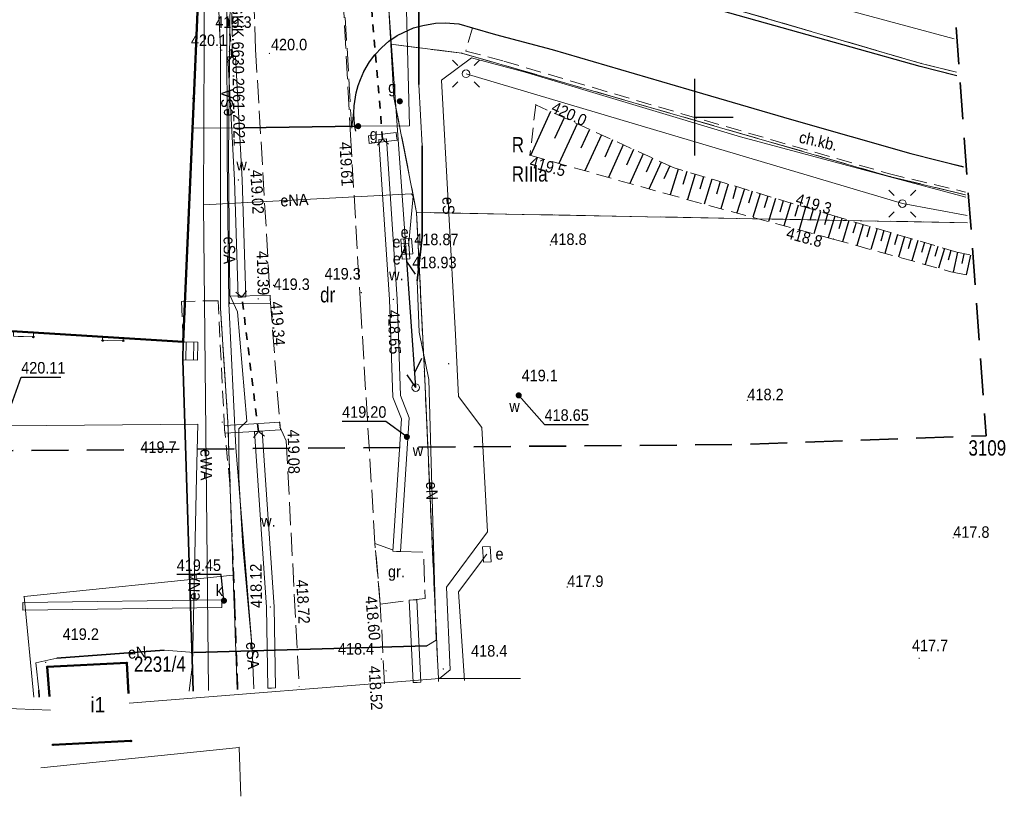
# Model space of a CAD drawing. Header units: metres. Extents: x 7417884 to 7418420, y 5565806 to 5566270.
# Tile 18 of 43: x 7418356 to 7418420, y 5565806 to 5565856. Entities that reach past the tile are written whole.
import ezdxf
from ezdxf.enums import TextEntityAlignment as Align

# ---------------------------------------------------------------- set-up
doc = ezdxf.new("R2010")
doc.units = ezdxf.units.M
for name, pattern in [('1.0_0.5', [1.5, 1, -0.5]), ('1.5_0.5', [2, 1.5, -0.5]), ('2', [0.9, 0.6, -0.3]), ('219-500', [0]), ('egkk-500', [0]), ('otkz_500', [1, 0.5, -0.5]), ('sutp_500', [0])]:
    doc.linetypes.add(name, pattern=pattern)
for name, color, linetype in [('000 Inne (niezydentyfikowane)', 7, 'Continuous'), ('203-punkt graniczny', 7, 'Continuous'), ('209-oznaczenie konturu klasyfikacyjnego', 7, 'Continuous'), ('210-oznaczenie konturu użytku gruntowego', 7, 'Continuous'), ('211-numer działki ewidencyjnej', 7, 'Continuous'), ('217-kontur klasyfikacyjny', 7, 'Continuous'), ('218-kontur użytku gruntowego', 7, 'Continuous'), ('219-działka ewidencyjna', 7, 'Continuous'), ('312-budynek ewidencyjny', 7, 'Continuous'), ('312-oznaczenie budynku ewidencyjnego-Atr117', 7, 'Continuous'), ('chodnik', 7, 'Continuous'), ('chodnik-Atr17', 7, 'Continuous'), ('gazowe urządzenie techniczne', 7, 'Continuous'), ('gazowe urządzenie techniczne-Atr17', 7, 'Continuous'), ('inny rodzaj bloku', 7, 'Continuous'), ('jezdnia', 7, 'Continuous'), ('krawężnik', 7, 'Continuous'), ('latarnia', 7, 'Continuous'), ('obszar utwardzony', 7, 'Continuous'), ('obszar utwardzony-Atr17', 7, 'Continuous'), ('obudowa ochronna przewodu', 7, 'Continuous'), ('odwodnienie liniowe', 7, 'Continuous'), ('ogrodzenie trwałe', 7, 'Continuous'), ('pikieta naturalna', 7, 'Continuous'), ('pikieta naturalna-Atr2', 7, 'Continuous'), ('pikieta sztuczna', 7, 'Continuous'), ('pikieta sztuczna-Atr2', 7, 'Continuous'), ('przepust', 7, 'Continuous'), ('przewód elektroenergetyczny podziemny', 7, 'Continuous'), ('przewód elektroenergetyczny podziemny-Atr1', 7, 'Continuous'), ('przewód gazowy', 7, 'Continuous'), ('przewód kanalizacyjny', 7, 'Continuous'), ('przewód kanalizacyjny - ob. projektowany', 7, 'Continuous'), ('przewód kanalizacyjny - ob. projektowany-Atr1', 7, 'Continuous'), ('przewód telekomunikacyjny napowietrzny', 7, 'Continuous'), ('Punkt budynku', 7, 'Continuous'), ('rzędna', 7, 'Continuous'), ('rzędna-Atr2', 7, 'Continuous'), ('rów przydrożny (linia)', 7, 'Continuous'), ('rów przydrożny (linia)-Atr17', 7, 'Continuous'), ('schody', 7, 'Continuous'), ('skarpa nieumocniona', 7, 'Continuous'), ('szafa elektroenergetyczna lub kontener', 7, 'Continuous'), ('szafa elektroenergetyczna lub kontener-Atr17', 7, 'Continuous'), ('słup przewodów napowietrznych', 7, 'Continuous'), ('Zakres', 7, 'Continuous'), ('zasuwa lub zawór', 7, 'Continuous'), ('zasuwa lub zawór-Atr17', 7, 'Continuous'), ('ściana oporowa (linia)', 7, 'Continuous')]:
    doc.layers.add(name, color=color, linetype=linetype)
doc.styles.get("Standard").update_dxf_attribs({"font": 'arial.ttf'})
doc.linetypes.add('902-500', pattern='A,3.75,0,[1,ksztalty.shx,S=0.5,R=0,X=0,Y=0],3.75', length=7.5)
doc.linetypes.add('otdn_500', pattern='A,5,0,[21,ksztalty.shx,S=0.5,R=0,X=-1,Y=0]', length=5)
doc.linetypes.add('sukl_500', pattern='A,0.35,0,[22,ksztalty.shx,S=0.5,R=0,X=0,Y=0]', length=0.35)

# ---------------------------------------------------------------- blocks, each defined once
blk = doc.blocks.new('PUNKTBUD')
at = {"color": 0}
blk.add_circle((0, 0), 0.045, dxfattribs=at)
blk = doc.blocks.new('203')
at = {"linetype": 'Continuous', "lineweight": 0}
h = blk.add_hatch(color=0, dxfattribs=at)
edge = h.paths.add_edge_path()
edge.add_arc((0, 0), 0.045, 0, 360)
blk = doc.blocks.new('IB05')
at = {"color": 0, "linetype": 'Continuous', "lineweight": 13}
for q in [(0.354, 0.354), (0.354, -0.354)]:
    blk.add_line((0, 0), q, dxfattribs=at)
blk = doc.blocks.new('US25')
at = {"linetype": 'Continuous', "lineweight": 0}
h = blk.add_hatch(color=0, dxfattribs=at)
edge = h.paths.add_edge_path()
edge.add_arc((0, 0), 0.2, 0, 360)
blk = doc.blocks.new('PW01')
at = {"linetype": 'Continuous', "lineweight": 13}
h = blk.add_hatch(color=0, dxfattribs=at)
edge = h.paths.add_edge_path()
edge.add_arc((0, 0), 0.045, 0, 360)
blk = doc.blocks.new('SUTP')
at = {"color": 0, "linetype": 'Continuous'}
for p, q in [((0, 0), (0.866, 0.5)), ((0, 0), (9.232, 0)), ((1.866, -0.5), (1, 0)), ((7.366, -0.5), (8.232, 0)), ((9.232, 0), (8.366, 0.5))]:
    blk.add_line(p, q, dxfattribs=at)
blk = doc.blocks.new('US15')
at = {"color": 0, "linetype": 'Continuous', "lineweight": 13}
blk.add_circle((0, 0), 0.25, dxfattribs=at)
blk = doc.blocks.new('US18')
at = {"color": 0, "linetype": 'Continuous', "lineweight": 13}
for p, q in [((-0.5, -0.25), (-0.5, 0.25)), ((-0.5, 0.25), (0.5, 0.25)), ((0.5, -0.25), (0.5, 0.25)), ((-0.5, -0.25), (0.5, -0.25))]:
    blk.add_line(p, q, dxfattribs=at)
blk = doc.blocks.new('SM01')
at = {"color": 0, "linetype": 'Continuous', "lineweight": 13}
for p, q in [((-0.53, 0.531), (-0.883, 0.884)), ((0.531, 0.531), (0.884, 0.884)), ((-0.53, -0.53), (-0.883, -0.883)), ((0.531, -0.53), (0.884, -0.883))]:
    blk.add_line(p, q, dxfattribs=at)
blk.add_circle((0, 0), 0.25, dxfattribs=at)

msp = doc.modelspace()

# ---------------------------------------------------------------- linework, layer by layer
at = {"color": 0}
for p, q in [((7418400, 5565847.5), (7418400, 5565852.5)), ((7418400, 5565850), (7418402.5, 5565850))]:
    msp.add_line(p, q, dxfattribs=at)
at = {"layer": '000 Inne (niezydentyfikowane)', "color": 7, "linetype": 'Continuous', "lineweight": 25, "flags": 128}
for points in [[(7418390.6, 5565850.37), (7418389.3, 5565847.51)], [(7418389.66, 5565850.79), (7418389.65, 5565850.78)], [(7418391.49, 5565849.96), (7418390.87, 5565848.6)], [(7418392.34, 5565849.57), (7418391.16, 5565846.98)], [(7418393.15, 5565849.2), (7418392.59, 5565847.97)], [(7418393.92, 5565848.85), (7418392.85, 5565846.51)], [(7418394.65, 5565848.52), (7418394.14, 5565847.4)], [(7418395.35, 5565848.2), (7418394.38, 5565846.07)], [(7418396.01, 5565847.9), (7418395.55, 5565846.88)], [(7418396.65, 5565847.61), (7418395.77, 5565845.68)], [(7418397.25, 5565847.33), (7418396.83, 5565846.41)], [(7418397.82, 5565847.07), (7418397.02, 5565845.32)], [(7418398.37, 5565846.82), (7418397.99, 5565845.99)], [(7418398.92, 5565846.62), (7418398.41, 5565844.93)], [(7418399.48, 5565846.45), (7418399.22, 5565845.62)], [(7418400.03, 5565846.29), (7418399.53, 5565844.63)], [(7418400.57, 5565846.12), (7418400.33, 5565845.3)], [(7418401.11, 5565845.96), (7418400.62, 5565844.33)], [(7418401.65, 5565845.8), (7418401.41, 5565844.99)], [(7418402.18, 5565845.64), (7418401.7, 5565844.04)], [(7418402.7, 5565845.48), (7418402.47, 5565844.69)], [(7418403.23, 5565845.33), (7418402.75, 5565843.76)], [(7418403.74, 5565845.17), (7418403.51, 5565844.39)], [(7418404.25, 5565845.02), (7418403.79, 5565843.48)], [(7418404.76, 5565844.86), (7418404.53, 5565844.1)], [(7418405.26, 5565844.71), (7418404.81, 5565843.2)], [(7418405.76, 5565844.56), (7418405.53, 5565843.81)], [(7418406.25, 5565844.41), (7418405.81, 5565842.93)], [(7418406.74, 5565844.27), (7418406.52, 5565843.53)], [(7418407.22, 5565844.12), (7418406.79, 5565842.67)], [(7418407.7, 5565843.98), (7418407.49, 5565843.26)], [(7418408.18, 5565843.83), (7418407.75, 5565842.4)], [(7418408.65, 5565843.69), (7418408.44, 5565842.98)], [(7418409.12, 5565843.55), (7418408.69, 5565842.15)], [(7418409.58, 5565843.41), (7418409.38, 5565842.72)], [(7418410.04, 5565843.28), (7418409.63, 5565841.89)], [(7418410.5, 5565843.14), (7418410.3, 5565842.45)], [(7418410.96, 5565843.01), (7418410.56, 5565841.64)], [(7418411.41, 5565842.87), (7418411.21, 5565842.19)], [(7418411.87, 5565842.74), (7418411.47, 5565841.38)], [(7418412.32, 5565842.61), (7418412.12, 5565841.93)], [(7418412.76, 5565842.48), (7418412.37, 5565841.13)], [(7418413.21, 5565842.35), (7418413.01, 5565841.68)], [(7418413.65, 5565842.22), (7418413.26, 5565840.89)], [(7418414.09, 5565842.09), (7418413.9, 5565841.43)], [(7418414.53, 5565841.96), (7418414.14, 5565840.64)], [(7418414.96, 5565841.83), (7418414.77, 5565841.18)], [(7418415.4, 5565841.7), (7418415.01, 5565840.4)], [(7418415.83, 5565841.58), (7418415.64, 5565840.93)], [(7418416.26, 5565841.45), (7418415.88, 5565840.16)], [(7418416.68, 5565841.32), (7418416.49, 5565840.68)], [(7418417.1, 5565841.2), (7418416.83, 5565839.91)], [(7418417.53, 5565841.11), (7418417.39, 5565840.47)], [(7418417.96, 5565841.02), (7418417.68, 5565839.74)]]:
    msp.add_lwpolyline(points, dxfattribs=at)
at = {"layer": '217-kontur klasyfikacyjny', "color": 92, "linetype": 'egkk-500', "lineweight": 18, "flags": 128}
for points in [[(7418391.29, 5565860.32), (7418414.74, 5565853.49)], [(7418380.22, 5565854.74), (7418380.42, 5565851.28)], [(7418384.84, 5565854.16), (7418380.22, 5565854.74)], [(7418412.75, 5565846.12), (7418384.84, 5565854.16)], [(7418380.42, 5565851.28), (7418381.89, 5565843.8)]]:
    msp.add_lwpolyline(points, dxfattribs=at)
at = {"layer": '217-kontur klasyfikacyjny', "color": 92, "linetype": 'egkk-500', "lineweight": 18}
for points in [[(7418414.74, 5565853.49), (7418417.051, 5565852.928)], [(7418417.632, 5565844.942), (7418412.75, 5565846.12)], [(7418381.89, 5565843.8), (7418417.764, 5565843.122)]]:
    msp.add_lwpolyline(points, dxfattribs=at)
at = {"layer": '218-kontur użytku gruntowego', "color": 3, "linetype": '1.0_0.5', "lineweight": 18, "ltscale": 2, "flags": 128}
for points in [[(7418380.22, 5565854.74), (7418379.53, 5565866.66)], [(7418379.53, 5565866.66), (7418380.22, 5565854.74)], [(7418391.29, 5565860.32), (7418414.74, 5565853.49)], [(7418414.74, 5565853.49), (7418391.29, 5565860.32)], [(7418369.12, 5565854.54), (7418368.92, 5565858.81)], [(7418368.92, 5565858.81), (7418369.12, 5565854.54)], [(7418369.12, 5565837.57), (7418369.12, 5565854.54)], [(7418369.12, 5565854.54), (7418369.12, 5565837.57)], [(7418380.22, 5565854.74), (7418380.42, 5565851.28)], [(7418384.84, 5565854.16), (7418380.22, 5565854.74)], [(7418380.42, 5565851.28), (7418380.22, 5565854.74)], [(7418380.22, 5565854.74), (7418384.84, 5565854.16)], [(7418412.75, 5565846.12), (7418384.84, 5565854.16)], [(7418384.84, 5565854.16), (7418412.75, 5565846.12)], [(7418380.42, 5565851.28), (7418381.89, 5565843.8)], [(7418381.89, 5565843.8), (7418380.42, 5565851.28)], [(7418381.89, 5565843.8), (7418382.4, 5565833.45)], [(7418382.4, 5565833.45), (7418381.89, 5565843.8)], [(7418369.61, 5565830.15), (7418369.12, 5565837.57)], [(7418369.12, 5565837.57), (7418369.61, 5565830.15)], [(7418382.4, 5565833.45), (7418383.25, 5565814.71)], [(7418383.25, 5565814.71), (7418382.4, 5565833.45)], [(7418369.95, 5565820.2), (7418369.61, 5565830.15)], [(7418369.61, 5565830.15), (7418369.95, 5565820.2)], [(7418383.25, 5565814.71), (7418383.31, 5565813.46)], [(7418383.31, 5565813.46), (7418383.25, 5565814.71)]]:
    msp.add_lwpolyline(points, dxfattribs=at)
at = {"layer": '218-kontur użytku gruntowego', "color": 3, "linetype": '1.0_0.5', "lineweight": 18, "ltscale": 2}
for points in [[(7418414.74, 5565853.49), (7418417.051, 5565852.928)], [(7418417.051, 5565852.928), (7418414.74, 5565853.49)], [(7418417.632, 5565844.942), (7418412.75, 5565846.12)], [(7418412.75, 5565846.12), (7418417.632, 5565844.942)], [(7418381.89, 5565843.8), (7418417.764, 5565843.122)], [(7418417.764, 5565843.122), (7418381.89, 5565843.8)], [(7418370.209, 5565812.758), (7418369.95, 5565820.2)], [(7418369.95, 5565820.2), (7418370.209, 5565812.758)], [(7418383.31, 5565813.46), (7418383.319, 5565813.265)], [(7418383.319, 5565813.265), (7418383.31, 5565813.46)]]:
    msp.add_lwpolyline(points, dxfattribs=at)
at = {"layer": '219-działka ewidencyjna', "color": 7, "linetype": '219-500', "lineweight": 18, "flags": 128}
for points in [[(7418379.53, 5565866.66), (7418380.22, 5565854.74)], [(7418391.29, 5565860.32), (7418414.74, 5565853.49)], [(7418368.92, 5565858.81), (7418369.12, 5565854.54)], [(7418369.12, 5565837.57), (7418369.12, 5565854.54)], [(7418380.42, 5565851.28), (7418380.22, 5565854.74)], [(7418380.22, 5565854.74), (7418384.84, 5565854.16)], [(7418384.84, 5565854.16), (7418412.75, 5565846.12)], [(7418380.42, 5565851.28), (7418381.89, 5565843.8)], [(7418382.4, 5565833.45), (7418381.89, 5565843.8)], [(7418369.12, 5565837.57), (7418369.61, 5565830.15)], [(7418382.4, 5565833.45), (7418383.25, 5565814.71)], [(7418369.95, 5565820.2), (7418369.61, 5565830.15)], [(7418356.34, 5565818.8), (7418369.95, 5565820.2)], [(7418383.25, 5565814.71), (7418383.31, 5565813.46)], [(7418357.43, 5565807.65), (7418370.34, 5565808.98)], [(7418370.34, 5565808.98), (7418370.46, 5565805.8)]]:
    msp.add_lwpolyline(points, dxfattribs=at)
at = {"layer": '219-działka ewidencyjna', "color": 7, "linetype": '219-500', "lineweight": 18}
for points in [[(7418414.74, 5565853.49), (7418417.051, 5565852.928)], [(7418412.75, 5565846.12), (7418417.632, 5565844.942)], [(7418369.95, 5565820.2), (7418370.209, 5565812.758)], [(7418356.34, 5565818.8), (7418356.981, 5565812.247)], [(7418383.31, 5565813.46), (7418388.666, 5565813.471)], [(7418383.319, 5565813.265), (7418383.31, 5565813.46)]]:
    msp.add_lwpolyline(points, dxfattribs=at)
at = {"layer": '312-budynek ewidencyjny', "color": 7, "linetype": 'Continuous', "lineweight": 50, "flags": 128}
for points in [[(7418367.63, 5565856.85), (7418367.38, 5565851.22)], [(7418367.38, 5565851.22), (7418366.7, 5565835.37)], [(7418366.7, 5565835.37), (7418348.89, 5565836.48)], [(7418363.02, 5565814.48), (7418357.85, 5565814.22)], [(7418358.22, 5565809.14), (7418363.29, 5565809.4)]]:
    msp.add_lwpolyline(points, dxfattribs=at)
at = {"layer": '312-budynek ewidencyjny', "color": 7, "linetype": 'Continuous', "lineweight": 50}
for points in [[(7418363.126, 5565812.484), (7418363.02, 5565814.48)], [(7418357.85, 5565814.22), (7418357.991, 5565812.286)]]:
    msp.add_lwpolyline(points, dxfattribs=at)
at = {"layer": 'chodnik', "color": 7, "linetype": '1.0_0.5', "lineweight": 18}
for points in [[(7418417.499, 5565846.769), (7418414.07, 5565847.62), (7418406.29, 5565849.84), (7418399.61, 5565851.8), (7418390.72, 5565854.39), (7418387.04, 5565855.37), (7418385.54, 5565855.81), (7418385.09, 5565854.3), (7418387.58, 5565853.64), (7418399.17, 5565850.21), (7418412.67, 5565846.31), (7418417.618, 5565845.124)], [(7418370.26, 5565812.76), (7418370.07, 5565818.19), (7418369.74, 5565826.16), (7418369.39, 5565829.69), (7418368.97, 5565838.05), (7418366.59, 5565838.01), (7418366.7, 5565835.37), (7418362.8, 5565835.61), (7418362.8, 5565835.44), (7418361.45, 5565835.46), (7418361.45, 5565835.69), (7418356.96, 5565835.98), (7418356.95, 5565835.69), (7418355.64, 5565835.74), (7418355.65, 5565836.06), (7418348.89, 5565836.48), (7418349.18, 5565844.09), (7418324.55, 5565845.29), (7418324.31, 5565835.42), (7418318.9, 5565835.65), (7418318.79, 5565834.27), (7418325.72, 5565833.98), (7418325.15, 5565819.18), (7418316.785, 5565810.694)], [(7418357.991, 5565812.286), (7418357.85, 5565814.22), (7418363.02, 5565814.48), (7418363.126, 5565812.484)]]:
    msp.add_lwpolyline(points, dxfattribs=at)
at = {"layer": 'inny rodzaj bloku', "color": 7, "linetype": 'Continuous', "lineweight": 18, "flags": 128}
for points in [[(7418355.65, 5565836.06), (7418355.64, 5565835.74), (7418356.95, 5565835.69), (7418356.96, 5565835.98)], [(7418361.45, 5565835.46), (7418362.8, 5565835.44), (7418362.8, 5565835.61), (7418361.45, 5565835.7)]]:
    msp.add_lwpolyline(points, close=True, dxfattribs=at)
at = {"layer": 'jezdnia', "color": 7, "linetype": '1.5_0.5', "lineweight": 18}
for points in [[(7418379.805, 5565813.129), (7418379.53, 5565818.31), (7418379.18, 5565822.26), (7418378.26, 5565837.43), (7418377.61, 5565848.47), (7418376.43, 5565870.46), (7418375.92, 5565872.33), (7418370.63, 5565872.74), (7418370.48, 5565869.78), (7418370.58, 5565868.95), (7418370.66, 5565867.57), (7418370.83, 5565865.1), (7418371.29, 5565857.89), (7418371.41, 5565854.39), (7418372.37, 5565838.15), (7418373, 5565829.81), (7418373.4, 5565828.93), (7418374.253, 5565812.914)], [(7418376.43, 5565870.46), (7418377.67, 5565849.27), (7418377.83, 5565850.74), (7418377.96, 5565851.57), (7418378.09, 5565852.06), (7418378.24, 5565852.45), (7418378.46, 5565852.96), (7418378.82, 5565853.59), (7418379.17, 5565854.06), (7418379.62, 5565854.53), (7418380.09, 5565854.93), (7418380.63, 5565855.3), (7418381.04, 5565855.51), (7418381.7, 5565855.8), (7418382.3, 5565855.97), (7418383.12, 5565856.11), (7418383.76, 5565856.14), (7418384.64, 5565856.06), (7418385.54, 5565855.81), (7418387.04, 5565855.37), (7418390.72, 5565854.39), (7418399.61, 5565851.8), (7418406.29, 5565849.84), (7418414.07, 5565847.62), (7418417.499, 5565846.769)], [(7418417.069, 5565852.681), (7418414.68, 5565853.3), (7418401.21, 5565857.07)]]:
    msp.add_lwpolyline(points, dxfattribs=at)
at = {"layer": 'krawężnik', "color": 7, "linetype": 'Continuous', "lineweight": 25}
for points in [[(7418417.069, 5565852.681), (7418414.68, 5565853.3), (7418401.21, 5565857.07), (7418392.53, 5565859.76), (7418391.04, 5565860.19), (7418387.24, 5565861.35), (7418385.8, 5565861.77), (7418383.93, 5565862.17), (7418382.9, 5565862.41), (7418382.12, 5565862.67), (7418381.51, 5565863.13), (7418379.08, 5565864.76), (7418378.3, 5565865.27), (7418377.03, 5565868.11), (7418376.43, 5565870.46)], [(7418387.04, 5565855.37), (7418390.72, 5565854.39), (7418399.61, 5565851.8), (7418406.29, 5565849.84), (7418414.07, 5565847.62), (7418417.499, 5565846.769)]]:
    msp.add_lwpolyline(points, dxfattribs=at)
at = {"layer": 'krawężnik', "color": 7, "linetype": 'Continuous', "lineweight": 25, "flags": 128}
msp.add_lwpolyline([(7418377.94, 5565849.09), (7418377.88, 5565849.39), (7418377.83, 5565849.81), (7418377.81, 5565850.25), (7418377.83, 5565850.74), (7418377.96, 5565851.57), (7418378.09, 5565852.06), (7418378.24, 5565852.45), (7418378.46, 5565852.96), (7418378.82, 5565853.59), (7418379.17, 5565854.06), (7418379.62, 5565854.53), (7418380.09, 5565854.93), (7418380.63, 5565855.3), (7418381.04, 5565855.51), (7418381.7, 5565855.8), (7418382.3, 5565855.97), (7418383.12, 5565856.11), (7418383.76, 5565856.14), (7418384.64, 5565856.06), (7418385.54, 5565855.81), (7418387.04, 5565855.37)], dxfattribs=at)
at = {"layer": 'obszar utwardzony', "color": 7, "linetype": '1.5_0.5', "lineweight": 18, "flags": 128}
msp.add_lwpolyline([(7418379.53, 5565818.31), (7418381.66, 5565818.58), (7418382.45, 5565818.68), (7418382.35, 5565821.68), (7418380.59, 5565821.74), (7418379.18, 5565822.26)], close=True, dxfattribs=at)
at = {"layer": 'obudowa ochronna przewodu', "color": 7, "linetype": 'Continuous', "lineweight": 35, "flags": 128}
for points in [[(7418382.03, 5565852.13), (7418382.02, 5565867.72), (7418380.47, 5565869.98), (7418379.94, 5565871.66)], [(7418378.09, 5565849.41), (7418370.6, 5565849.31)], [(7418381.92, 5565839.35), (7418382.25, 5565842.19), (7418382.26, 5565848.14)], [(7418358.47, 5565814.78), (7418365.45, 5565815.3)], [(7418367.42, 5565815.15), (7418382.56, 5565815.59)]]:
    msp.add_lwpolyline(points, dxfattribs=at)
at = {"layer": 'obudowa ochronna przewodu', "color": 7, "linetype": 'Continuous', "lineweight": 35}
msp.add_lwpolyline([(7418357.331, 5565812.261), (7418357.29, 5565812.7)], dxfattribs=at)
at = {"layer": 'odwodnienie liniowe', "color": 34, "linetype": 'Continuous', "lineweight": 18}
for p, q in [((7418356.247, 5565818.42), (7418369.217, 5565818.59)), ((7418356.247, 5565818.42), (7418356.25, 5565818.17)), ((7418369.217, 5565818.59), (7418369.22, 5565818.34))]:
    msp.add_line(p, q, dxfattribs=at)
at = {"layer": 'odwodnienie liniowe', "color": 34, "linetype": 'sukl_500', "lineweight": 18}
for p, q in [((7418369.223, 5565818.09), (7418369.22, 5565818.34)), ((7418356.253, 5565817.92), (7418356.25, 5565818.17)), ((7418356.253, 5565817.92), (7418369.223, 5565818.09))]:
    msp.add_line(p, q, dxfattribs=at)
at = {"layer": 'ogrodzenie trwałe', "color": 7, "linetype": '902-500', "lineweight": 35}
msp.add_lwpolyline([(7418367.345, 5565812.647), (7418366.68, 5565834.21), (7418366.7, 5565835.37)], dxfattribs=at)
at = {"layer": 'przepust', "color": 7, "linetype": 'otkz_500', "lineweight": 35, "flags": 128}
for points in [[(7418379.68, 5565848.56), (7418377.66, 5565872.58)], [(7418369.86, 5565853.93), (7418368.79, 5565865.79)], [(7418371.59, 5565829.54), (7418370.52, 5565838.29)]]:
    msp.add_lwpolyline(points, dxfattribs=at)
at = {"layer": 'przewód elektroenergetyczny podziemny', "color": 1, "linetype": 'Continuous', "lineweight": 18}
for points in [[(7418368.347, 5565812.686), (7418368.02, 5565844.29), (7418368.09, 5565860.05), (7418366.23, 5565867.66), (7418364.88, 5565912.34), (7418362.67, 5565958.91), (7418362.89, 5565975.13)], [(7418357.331, 5565812.261), (7418357.29, 5565812.7), (7418357.11, 5565814.48), (7418358.47, 5565814.78), (7418365.45, 5565815.3), (7418367.42, 5565815.15), (7418382.56, 5565815.59), (7418383.17, 5565815.97), (7418382.69, 5565832.92), (7418382.05, 5565836), (7418381.92, 5565839.35), (7418382.25, 5565842.19), (7418382.26, 5565848.14), (7418382.03, 5565852.13), (7418382.02, 5565867.72), (7418380.47, 5565869.98), (7418379.94, 5565871.66), (7418380, 5565876.15), (7418379.12, 5565892.52), (7418378.54, 5565902.78)], [(7418371.295, 5565812.8), (7418371.18, 5565815.42), (7418370.58, 5565822.06), (7418370.31, 5565826.54), (7418370.32, 5565829.72), (7418370.84, 5565830.21), (7418370.23, 5565837.33), (7418369.74, 5565838.41), (7418369.65, 5565847.48), (7418369.78, 5565859.78), (7418368.43, 5565859.84), (7418368.02, 5565861.15), (7418367.38, 5565865.24), (7418367.03, 5565867.49), (7418367.72, 5565868.96)], [(7418369.45, 5565858.68), (7418369.54, 5565856.78), (7418369.55, 5565847.37), (7418369.67, 5565837.86), (7418370.13, 5565828.5), (7418371.18, 5565815.42), (7418371.295, 5565812.8)], [(7418363.17, 5565811.85), (7418383.38, 5565813.46), (7418384.07, 5565814.04), (7418383.84, 5565819.42), (7418386.51, 5565823.02), (7418386.14, 5565829.8), (7418384.62, 5565831.81), (7418384.43, 5565835.83), (7418383.51, 5565852.41), (7418385.47, 5565853.86), (7418388.96, 5565852.92), (7418402.99, 5565848.72), (7418417.643, 5565844.79)], [(7418385.11, 5565852.82), (7418413.52, 5565844.37), (7418417.729, 5565843.594)], [(7418338.26, 5565844.62), (7418337.69, 5565837.66), (7418337.34, 5565833.34), (7418337.18, 5565831.35), (7418355.37, 5565829.91), (7418367.65, 5565830.01), (7418367.57, 5565826.58), (7418367.3, 5565814.39), (7418367.085, 5565812.637)], [(7418386.46, 5565821.55), (7418384.63, 5565819.1), (7418385.007, 5565813.33)]]:
    msp.add_lwpolyline(points, dxfattribs=at)
at = {"layer": 'przewód elektroenergetyczny podziemny', "color": 1, "linetype": 'Continuous', "lineweight": 18, "flags": 128}
for points in [[(7418368.02, 5565844.29), (7418381.55, 5565845), (7418381.68, 5565844.85), (7418381.36, 5565841.59)], [(7418358.05, 5565811.41), (7418340.33, 5565812.11), (7418341.52, 5565835.56), (7418343.8, 5565836.37)]]:
    msp.add_lwpolyline(points, dxfattribs=at)
at = {"layer": 'przewód gazowy', "color": 52, "linetype": 'Continuous', "lineweight": 18, "flags": 128}
msp.add_lwpolyline([(7418379.32, 5565923.96), (7418380.16, 5565899.57), (7418380.97, 5565866.98), (7418381.42, 5565849.44), (7418378.09, 5565849.41), (7418370.6, 5565849.31), (7418367.25, 5565849.27)], dxfattribs=at)
at = {"layer": 'przewód kanalizacyjny', "color": 34, "linetype": 'Continuous', "lineweight": 18}
msp.add_lwpolyline([(7418384.97, 5565863.43), (7418385.04, 5565863.68), (7418416.895, 5565855.086)], dxfattribs=at)
at = {"layer": 'przewód kanalizacyjny - ob. projektowany', "color": 34, "linetype": '1.5_0.5', "lineweight": 18, "flags": 128}
msp.add_lwpolyline([(7418368.41, 5565908.76), (7418369.7, 5565868.3), (7418369.9, 5565853.9)], dxfattribs=at)
at = {"layer": 'przewód telekomunikacyjny napowietrzny', "color": 30, "linetype": 'sutp_500', "lineweight": 18, "flags": 128}
msp.add_lwpolyline([(7418378.78, 5565875.36), (7418381.84, 5565832.4)], dxfattribs=at)
at = {"layer": 'rzędna-Atr2', "color": 7, "flags": 128}
for points in [[(7418355.49, 5565831.26), (7418356.15, 5565833.08), (7418358.738, 5565833.08)], [(7418388.54, 5565831.89), (7418390.22, 5565830), (7418393.074, 5565830)], [(7418381.26, 5565829.19), (7418379.89, 5565830.2), (7418377.042, 5565830.2)], [(7418369.35, 5565818.53), (7418369.16, 5565820.23), (7418366.274, 5565820.23)]]:
    msp.add_lwpolyline(points, dxfattribs=at)
at = {"layer": 'rów przydrożny (linia)', "color": 0, "linetype": 'Continuous', "lineweight": 18}
for p, q in [((7418369.61, 5565853.917), (7418369.86, 5565853.93)), ((7418369.61, 5565853.917), (7418370.04, 5565845.899)), ((7418370.11, 5565853.943), (7418369.86, 5565853.93)), ((7418370.11, 5565853.943), (7418370.54, 5565845.921)), ((7418379.431, 5565848.543), (7418379.68, 5565848.56)), ((7418380.13, 5565838.127), (7418379.431, 5565848.543)), ((7418379.929, 5565848.577), (7418379.68, 5565848.56)), ((7418380.63, 5565838.153), (7418379.929, 5565848.577)), ((7418370.04, 5565845.899), (7418370.27, 5565838.283)), ((7418370.54, 5565845.921), (7418370.77, 5565838.297)), ((7418370.27, 5565838.283), (7418370.52, 5565838.29)), ((7418370.77, 5565838.297), (7418370.52, 5565838.29)), ((7418380.849, 5565831.872), (7418380.63, 5565838.153)), ((7418380.351, 5565831.768), (7418380.13, 5565838.127)), ((7418380.907, 5565830.361), (7418380.351, 5565831.768)), ((7418381.413, 5565830.439), (7418380.849, 5565831.872)), ((7418380.341, 5565821.756), (7418380.907, 5565830.361)), ((7418380.839, 5565821.724), (7418381.413, 5565830.439)), ((7418371.341, 5565829.523), (7418371.59, 5565829.54)), ((7418372.12, 5565818.109), (7418371.341, 5565829.523)), ((7418371.839, 5565829.557), (7418371.59, 5565829.54)), ((7418372.62, 5565818.131), (7418371.839, 5565829.557)), ((7418380.341, 5565821.756), (7418380.59, 5565821.74)), ((7418380.839, 5565821.724), (7418380.59, 5565821.74)), ((7418381.41, 5565818.568), (7418381.66, 5565818.58)), ((7418381.41, 5565818.568), (7418381.674, 5565813.198)), ((7418381.91, 5565818.592), (7418381.66, 5565818.58)), ((7418381.91, 5565818.592), (7418382.173, 5565813.223)), ((7418372.206, 5565812.841), (7418372.12, 5565818.109)), ((7418372.705, 5565812.849), (7418372.62, 5565818.131)), ((7418381.674, 5565813.198), (7418381.924, 5565813.211)), ((7418382.173, 5565813.223), (7418381.924, 5565813.211)), ((7418372.206, 5565812.841), (7418372.455, 5565812.845)), ((7418372.705, 5565812.849), (7418372.455, 5565812.845))]:
    msp.add_line(p, q, dxfattribs=at)
at = {"layer": 'schody', "color": 7, "linetype": 'Continuous', "lineweight": 18, "flags": 128}
msp.add_lwpolyline([(7418366.7, 5565835.37), (7418366.68, 5565834.21), (7418367.63, 5565834.18), (7418367.65, 5565835.35)], close=True, dxfattribs=at)
for points in [[(7418366.9, 5565835.366), (7418366.876, 5565834.204)], [(7418367.4, 5565835.355), (7418367.375, 5565834.188)]]:
    msp.add_lwpolyline(points, dxfattribs=at)
at = {"layer": 'skarpa nieumocniona', "color": 7, "linetype": '1.0_0.5', "lineweight": 18}
msp.add_lwpolyline([(7418417.916, 5565841.028), (7418417.07, 5565841.21), (7418409.29, 5565843.5), (7418398.59, 5565846.72), (7418389.65, 5565850.8), (7418389.27, 5565847.52), (7418398.02, 5565845.04), (7418409.02, 5565842.06), (7418416.68, 5565839.94), (7418418.014, 5565839.674)], dxfattribs=at)
msp.add_lwpolyline([(7418417.916, 5565841.028), (7418417.07, 5565841.21), (7418409.29, 5565843.5), (7418398.59, 5565846.72), (7418389.65, 5565850.8), (7418389.27, 5565847.52), (7418398.02, 5565845.04), (7418409.02, 5565842.06), (7418416.68, 5565839.94), (7418418.014, 5565839.674)], dxfattribs=at)
at = {"layer": 'Zakres', "color": 5, "linetype": '2', "lineweight": 35, "ltscale": 4, "flags": 128}
msp.add_lwpolyline([(7417885.72, 5566102.9), (7418148.19, 5566033.76), (7418303.95, 5566019.62), (7418308.97, 5565858.6), (7418310.47, 5565827.917), (7418402.779, 5565828.688), (7418418.97, 5565829.266), (7418398.66, 5566106.08), (7418342.22, 5566106.08), (7418321.76, 5566106.08), (7418301.3, 5566104.66), (7418135.84, 5566120.54), (7418007.43, 5566263.06), (7417967.57, 5566263.77), (7417884.31, 5566264.47)], close=True, dxfattribs=at)
at = {"layer": 'ściana oporowa (linia)', "color": 0, "lineweight": 18}
for p, q in [((7418378.751, 5565848.788), (7418380.561, 5565848.998)), ((7418378.751, 5565848.788), (7418378.78, 5565848.54)), ((7418380.561, 5565848.998), (7418380.59, 5565848.75)), ((7418369.695, 5565838.34), (7418372.365, 5565838.4)), ((7418369.695, 5565838.34), (7418369.7, 5565838.09)), ((7418372.365, 5565838.4), (7418372.37, 5565838.15)), ((7418369.377, 5565829.94), (7418370.946, 5565830.02)), ((7418369.377, 5565829.94), (7418369.39, 5565829.69)), ((7418370.946, 5565830.02), (7418372.995, 5565830.14)), ((7418372.995, 5565830.14), (7418373.01, 5565829.89))]:
    msp.add_line(p, q, dxfattribs=at)
at = {"layer": 'ściana oporowa (linia)', "color": 0, "linetype": 'otdn_500', "lineweight": 18}
for p, q in [((7418378.809, 5565848.292), (7418378.78, 5565848.54)), ((7418378.809, 5565848.292), (7418380.619, 5565848.502)), ((7418380.619, 5565848.502), (7418380.59, 5565848.75)), ((7418372.375, 5565837.9), (7418372.37, 5565838.15)), ((7418369.705, 5565837.84), (7418369.7, 5565838.09)), ((7418369.705, 5565837.84), (7418372.375, 5565837.9)), ((7418373.025, 5565829.64), (7418373.01, 5565829.89)), ((7418369.403, 5565829.44), (7418369.39, 5565829.69)), ((7418369.403, 5565829.44), (7418370.974, 5565829.52)), ((7418370.974, 5565829.52), (7418373.025, 5565829.64))]:
    msp.add_line(p, q, dxfattribs=at)

# ---------------------------------------------------------------- block references
at = {"layer": '203-punkt graniczny', "color": 7, "linetype": 'Continuous', "lineweight": 18}
for p in [(7418369.12, 5565854.54), (7418380.22, 5565854.74), (7418384.84, 5565854.16), (7418414.74, 5565853.49), (7418380.42, 5565851.28), (7418412.75, 5565846.12), (7418381.89, 5565843.8), (7418369.12, 5565837.57), (7418382.4, 5565833.45), (7418369.61, 5565830.15), (7418369.95, 5565820.2), (7418356.34, 5565818.8), (7418383.25, 5565814.71), (7418383.31, 5565813.46), (7418370.34, 5565808.98)]:
    msp.add_blockref('203', p, dxfattribs=at)
at = {"layer": 'gazowe urządzenie techniczne', "color": 52, "linetype": 'Continuous', "lineweight": 18}
msp.add_blockref('US25', (7418380.8, 5565851.03), dxfattribs=at)
at = {"layer": 'latarnia', "color": 7, "linetype": 'Continuous', "lineweight": 18}
for p in [(7418385.11, 5565852.82), (7418413.52, 5565844.37)]:
    msp.add_blockref('SM01', p, dxfattribs=at)
at = {"layer": 'pikieta naturalna', "color": 7, "linetype": 'Continuous', "lineweight": 13}
for p in [(7418369.21, 5565854.36), (7418369.7, 5565854.27), (7418372.31, 5565854.14), (7418389.65, 5565850.8), (7418389.27, 5565847.52), (7418409.29, 5565843.5), (7418409.02, 5565842.06), (7418390.6, 5565841.68), (7418372.58, 5565839.05), (7418378.29, 5565838.58), (7418383.98, 5565833.95), (7418403.43, 5565831.57), (7418369.24, 5565830.15), (7418416.83, 5565822.62), (7418391.7, 5565819.42), (7418357.75, 5565814.52), (7418414.61, 5565814.78), (7418379.91, 5565813.96), (7418383.63, 5565814.09)]:
    msp.add_blockref('PW01', p, dxfattribs=at)
at = {"layer": 'pikieta sztuczna', "color": 7, "linetype": 'Continuous', "lineweight": 13}
for p in [(7418377.61, 5565848.47), (7418370.29, 5565845.91), (7418381.07, 5565841.59), (7418381.07, 5565841.17), (7418371.58, 5565838.17), (7418372.37, 5565838.15), (7418380.38, 5565838.14), (7418373, 5565829.81), (7418373.88, 5565820.08), (7418379.53, 5565818.31), (7418372.37, 5565818.12), (7418379.6, 5565814.73)]:
    msp.add_blockref('PW01', p, dxfattribs=at)
at = {"layer": 'przepust', "color": 7, "linetype": 'Continuous', "lineweight": 35}
for p, rotation in [((7418369.86, 5565853.93), 275.155), ((7418379.68, 5565848.56), 274.807), ((7418370.52, 5565838.29), 96.972), ((7418371.59, 5565829.54), 276.972)]:
    msp.add_blockref('IB05', p, dxfattribs=dict(at, rotation=rotation))
at = {"layer": 'przewód telekomunikacyjny napowietrzny', "color": 30, "linetype": 'Continuous', "lineweight": 18, "rotation": 94.07400000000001}
msp.add_blockref('SUTP', (7418381.84, 5565832.4), dxfattribs=at)
at = {"layer": 'Punkt budynku', "color": 5, "linetype": 'Continuous', "lineweight": 18}
for p in [(7418367.38, 5565851.22), (7418356.95, 5565835.69), (7418356.96, 5565835.98), (7418361.45, 5565835.7), (7418362.8, 5565835.61), (7418361.45, 5565835.46), (7418362.8, 5565835.44), (7418366.7, 5565835.37), (7418363.02, 5565814.48), (7418357.85, 5565814.22), (7418363.29, 5565809.4), (7418358.22, 5565809.14)]:
    msp.add_blockref('PUNKTBUD', p, dxfattribs=at)
at = {"layer": 'rzędna', "color": 5, "linetype": 'Continuous', "lineweight": 18}
for p, rotation in [((7418388.54, 5565831.89), 358.905), ((7418381.26, 5565829.19), 1.701000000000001)]:
    msp.add_blockref('PW01', p, dxfattribs=dict(at, rotation=rotation))
at = {"layer": 'rzędna', "color": 34, "linetype": 'Continuous', "lineweight": 18}
msp.add_blockref('PW01', (7418369.35, 5565818.53), dxfattribs=at)
at = {"layer": 'szafa elektroenergetyczna lub kontener', "color": 1, "linetype": 'Continuous', "lineweight": 18}
for p, rotation in [((7418381.14, 5565841.58), 93.85699999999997), ((7418381.36, 5565841.59), 94.44700000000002), ((7418381.17, 5565841.26), 93.93000000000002), ((7418386.46, 5565821.55), 273.148)]:
    msp.add_blockref('US18', p, dxfattribs=dict(at, rotation=rotation))
at = {"layer": 'słup przewodów napowietrznych', "color": 7, "linetype": 'Continuous', "lineweight": 18}
msp.add_blockref('US15', (7418381.84, 5565832.4), dxfattribs=at)
at = {"layer": 'zasuwa lub zawór', "color": 52, "linetype": 'Continuous', "lineweight": 18, "rotation": 0.677}
msp.add_blockref('US25', (7418378.09, 5565849.41), dxfattribs=at)
at = {"layer": 'zasuwa lub zawór', "color": 5, "linetype": 'Continuous', "lineweight": 18}
for p, rotation in [((7418388.54, 5565831.89), 358.905), ((7418381.26, 5565829.19), 1.701000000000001)]:
    msp.add_blockref('US25', p, dxfattribs=dict(at, rotation=rotation))
at = {"layer": 'zasuwa lub zawór', "color": 34, "linetype": 'Continuous', "lineweight": 18}
msp.add_blockref('US25', (7418369.35, 5565818.53), dxfattribs=at)

# ---------------------------------------------------------------- texts
at = {"layer": '209-oznaczenie konturu klasyfikacyjnego', "color": 3, "linetype": 'Continuous', "lineweight": 18, "width": 0.79}
msp.add_text('RIIIa', height=1, dxfattribs=at).set_placement((7418388.09, 5565846.8), align=Align.TOP_LEFT)
at = {"layer": '210-oznaczenie konturu użytku gruntowego', "color": 3, "linetype": 'Continuous', "lineweight": 18, "width": 0.79}
for s, p in [('R', (7418388.09, 5565847.7)), ('dr', (7418375.61, 5565837.94))]:
    msp.add_text(s, height=1, dxfattribs=at).set_placement(p)
at = {"layer": '211-numer działki ewidencyjnej', "color": 7, "linetype": 'Continuous', "lineweight": 18, "width": 0.79}
for s, p in [('3109', (7418417.82, 5565827.97)), ('2231/4', (7418363.49, 5565813.9))]:
    msp.add_text(s, height=1, dxfattribs=at).set_placement(p)
at = {"layer": '312-oznaczenie budynku ewidencyjnego-Atr117', "color": 7, "width": 0.9}
msp.add_text('i1', height=1, dxfattribs=at).set_placement((7418360.65, 5565811.26))
at = {"layer": 'chodnik-Atr17', "color": 7, "width": 0.9}
msp.add_text('ch.kb.', height=0.75, rotation=-12.829, dxfattribs=at).set_placement((7418406.74, 5565848.35))
at = {"layer": 'gazowe urządzenie techniczne-Atr17', "color": 52, "width": 0.9}
msp.add_text('g', height=0.75, dxfattribs=at).set_placement((7418380.04, 5565851.57))
at = {"layer": 'obszar utwardzony-Atr17', "color": 7, "width": 0.9}
msp.add_text('gr.', height=0.75, dxfattribs=at).set_placement((7418380.03, 5565820.05))
at = {"layer": 'pikieta naturalna-Atr2', "color": 7, "width": 0.9}
for s, p in [('419.3', (7418368.79, 5565856.18)), ('420.1', (7418367.2, 5565855)), ('420.0', (7418372.41, 5565854.72))]:
    msp.add_text(s, height=0.75, dxfattribs=at).set_placement(p, align=Align.MIDDLE_LEFT)
for s, rotation, p in [('420.0', 335.469, (7418390.6, 5565850.37)), ('419.3', 343.252, (7418406.51, 5565844.34))]:
    msp.add_text(s, height=0.75, rotation=rotation, dxfattribs=at).set_placement(p)
for s, rotation, p in [('419.5', 344.176, (7418389.4, 5565847.48)), ('418.8', 344.842, (7418406.1, 5565842.85))]:
    msp.add_text(s, height=0.75, rotation=rotation, dxfattribs=at).set_placement(p, align=Align.TOP_LEFT)
for s, p in [('418.8', (7418390.6, 5565841.68)), ('419.3', (7418375.9, 5565839.43)), ('419.3', (7418372.58, 5565838.75)), ('419.1', (7418388.73, 5565832.81)), ('418.2', (7418403.43, 5565831.57)), ('419.7', (7418363.91, 5565828.15)), ('417.8', (7418416.83, 5565822.62)), ('417.9', (7418391.7, 5565819.42)), ('419.2', (7418358.85, 5565815.98)), ('418.4', (7418376.77, 5565815.02)), ('417.7', (7418414.14, 5565815.24)), ('418.4', (7418385.44, 5565814.89))]:
    msp.add_text(s, height=0.75, dxfattribs=at).set_placement(p)
at = {"layer": 'pikieta sztuczna-Atr2', "color": 7, "width": 0.9}
for s, rotation, p in [('419.61', 272.883, (7418376.87, 5565848.36)), ('419.02', 273.069, (7418371.06, 5565846.55)), ('419.39', 271.422, (7418371.48, 5565841.28)), ('419.34', -85.68, (7418372.38, 5565837.97)), ('418.12', 90.928, (7418371.84, 5565818.06)), ('418.72', 273.153, (7418374.05, 5565819.88)), ('418.60', 275.063, (7418378.55, 5565818.8))]:
    msp.add_text(s, height=0.75, rotation=rotation, dxfattribs=at).set_placement(p)
for s, p in [('418.87', (7418381.74, 5565842.04)), ('418.93', (7418381.61, 5565840.54))]:
    msp.add_text(s, height=0.75, dxfattribs=at).set_placement(p, align=Align.MIDDLE_LEFT)
msp.add_text('418.65', height=0.75, rotation=271.993, dxfattribs=at).set_placement((7418380.4, 5565837.45), align=Align.MIDDLE_LEFT)
for s, rotation, p in [('419.08', 270.801, (7418374.25, 5565829.67)), ('418.52', 273.513, (7418379.51, 5565814.31))]:
    msp.add_text(s, height=0.75, rotation=rotation, dxfattribs=at).set_placement(p, align=Align.TOP_LEFT)
at = {"layer": 'przewód elektroenergetyczny podziemny-Atr1', "color": 1, "width": 0.9}
for s, rotation, p in [('eSA', 90, (7418369.55, 5565850.05)), ('eNA', 3.004, (7418373.02, 5565844.55)), ('eS', -86.824, (7418383.93, 5565844.81)), ('eSA', 270.474, (7418369.7, 5565842.22)), ('eN', 271.622, (7418382.88, 5565826.28)), ('eNA', 88.68, (7418367.39, 5565818.55)), ('eSA', 274.54, (7418371.15, 5565815.85)), ('eN', 4.259, (7418363.1, 5565815.12))]:
    msp.add_text(s, height=0.75, rotation=rotation, dxfattribs=at).set_placement(p, align=Align.MIDDLE_LEFT)
msp.add_text('eWA', height=0.75, rotation=270.593, dxfattribs=at).set_placement((7418368.2, 5565827.38), align=Align.MIDDLE_CENTER)
at = {"layer": 'przewód kanalizacyjny - ob. projektowany-Atr1', "color": 34, "width": 0.9}
msp.add_text('proj. k GKiK.6630.2061.2021', height=0.75, rotation=270.795, dxfattribs=at).set_placement((7418369.81, 5565860.2))
at = {"layer": 'rzędna-Atr2', "color": 34, "width": 0.9}
for s, p in [('420.11', (7418356.15, 5565833.088)), ('419.45', (7418366.274, 5565820.238))]:
    msp.add_text(s, height=0.75, dxfattribs=at).set_placement(p, align=Align.BOTTOM_LEFT)
at = {"layer": 'rzędna-Atr2', "color": 5, "width": 0.9}
for s, p in [('419.20', (7418377.042, 5565830.208)), ('418.65', (7418390.22, 5565830.008))]:
    msp.add_text(s, height=0.75, dxfattribs=at).set_placement(p, align=Align.BOTTOM_LEFT)
at = {"layer": 'rów przydrożny (linia)-Atr17', "color": 7, "width": 0.9}
for p in [(7418370.16, 5565846.53), (7418380.1, 5565839.37), (7418371.77, 5565823.34)]:
    msp.add_text('w.', height=0.75, dxfattribs=at).set_placement(p)
at = {"layer": 'szafa elektroenergetyczna lub kontener-Atr17', "color": 1, "width": 0.9}
msp.add_text('e', height=0.75, dxfattribs=at).set_placement((7418380.85, 5565842.51), align=Align.MIDDLE_LEFT)
for p in [(7418380.32, 5565841.51), (7418380.34, 5565840.41), (7418387.03, 5565821.2)]:
    msp.add_text('e', height=0.75, dxfattribs=at).set_placement(p)
at = {"layer": 'zasuwa lub zawór-Atr17', "color": 52, "width": 0.9}
msp.add_text('g', height=0.75, dxfattribs=at).set_placement((7418378.84, 5565848.51))
at = {"layer": 'zasuwa lub zawór-Atr17', "color": 5, "width": 0.9}
for p in [(7418387.93, 5565830.81), (7418381.64, 5565827.94)]:
    msp.add_text('w', height=0.75, dxfattribs=at).set_placement(p)
at = {"layer": 'zasuwa lub zawór-Atr17', "color": 34, "width": 0.9}
msp.add_text('k', height=0.75, dxfattribs=at).set_placement((7418368.81, 5565818.83))

doc.saveas('drawing.dxf')
